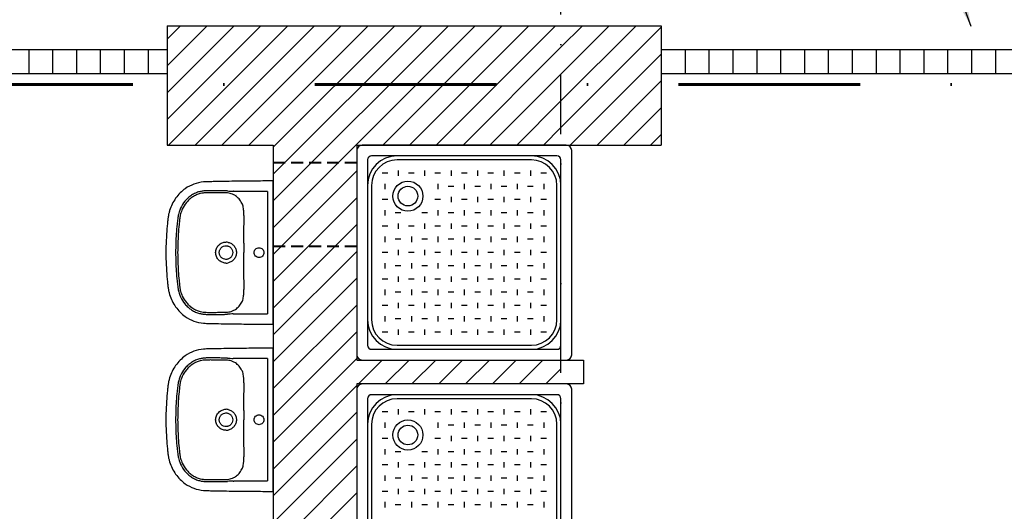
# Model space of a CAD drawing. Header units: millimetres. Extents: x 2886542 to 7567581, y -792623 to 134766.
# Tile 224 of 256: x 4793148 to 4797273, y -352257 to -350198. Entities that reach past the tile are written whole.
import ezdxf

# ---------------------------------------------------------------- set-up
doc = ezdxf.new("R2010")
doc.units = ezdxf.units.MM
for name, pattern in [('DASHDOT', [1, 0.5, -0.25, 0, -0.25]), ('DASHDOTX2', [50.8, 25.4, -12.7, 0, -12.7]), ('DASHED', [0.75, 0.5, -0.25])]:
    doc.linetypes.add(name, pattern=pattern)
doc.layers.add('CKPROSTUPY_NADROVINOU', color=7, linetype='DASHDOT', lineweight=25)
doc.layers.add('IN_NS_TLUSTA', color=1, linetype='Continuous', lineweight=40)
doc.layers.add('IN_NS_VYPLNE OTVORU', color=16, linetype='Continuous')
doc.layers.add('požárničina', color=10, linetype='Continuous')
doc.styles.add('ROMANT', font='romant')
doc.dimstyles.new('úhlová', dxfattribs={"dimscale": 0.2, "dimtxt": 2.5, "dimasz": 1.5, "dimexe": 0, "dimexo": 3, "dimgap": 1, "dimtad": 1, "dimdec": 0, "dimzin": 0, "dimdsep": 46, "dimtxsty": 'ROMANT', "dimcen": 5, "dimclrd": 256, "dimclre": 256, "dimclrt": 7, "dimadec": 1, "dimazin": 0, "dimtfac": 1, "dimtdec": 0, "dimtix": 1, "dimtmove": 2, "dimatfit": 3, "dimfxl": 0, "dimtvp": 2, "dimtolj": 1, "dimtzin": 0, "dimarcsym": 0})

msp = doc.modelspace()

# ---------------------------------------------------------------- linework, layer by layer
at = {"color": 0}
for p, q in [((4794560.4, -350745.9), (4794560.4, -351600.9)), ((4795437.9, -350723.4), (4794582.9, -350723.4)), ((4795460.4, -351600.9), (4795460.4, -350745.9)), ((4794605.4, -350785.2), (4794605.4, -351561.5)), ((4795398.5, -350768.4), (4794622.3, -350768.4)), ((4795291.6, -350785.2), (4794729.1, -350785.2)), ((4795415.4, -351561.5), (4795415.4, -350785.2)), ((4794689.6, -350840.7), (4794665.9, -350840.7)), ((4794733.2, -350829.4), (4794733.2, -350851.9)), ((4794800.5, -350840.7), (4794776.8, -350840.7)), ((4794844.1, -350829.4), (4794844.1, -350851.9)), ((4794911.4, -350840.7), (4794887.7, -350840.7)), ((4794955, -350829.4), (4794955, -350851.9)), ((4795022.2, -350840.7), (4794998.5, -350840.7)), ((4795065.8, -350829.4), (4795065.8, -350851.9)), ((4795133.1, -350840.7), (4795109.4, -350840.7)), ((4795176.7, -350829.4), (4795176.7, -350851.9)), ((4795244, -350840.7), (4795220.3, -350840.7)), ((4795287.6, -350829.4), (4795287.6, -350851.9)), ((4795354.9, -350840.7), (4795331.2, -350840.7)), ((4794186.6, -350917.4), (4794055.7, -350917.4)), ((4794186.6, -350917.4), (4794186.6, -351429.3)), ((4794210.4, -351460.6), (4794210.4, -350886.2)), ((4794622.3, -350892.1), (4794622.3, -351454.6)), ((4794677.7, -350884.9), (4794677.7, -350907.4)), ((4794899.5, -350884.9), (4794899.5, -350907.4)), ((4794966.8, -350896.1), (4794943.1, -350896.1)), ((4795010.4, -350884.9), (4795010.4, -350907.4)), ((4795077.7, -350896.1), (4795054, -350896.1)), ((4795121.3, -350884.9), (4795121.3, -350907.4)), ((4795188.6, -350896.1), (4795164.9, -350896.1)), ((4795232.2, -350884.9), (4795232.2, -350907.4)), ((4795299.5, -350896.1), (4795275.8, -350896.1)), ((4795343.1, -350884.9), (4795343.1, -350907.4)), ((4795398.5, -351454.6), (4795398.5, -350892.1)), ((4794055.7, -350928.2), (4794055.7, -350928.2)), ((4794689.6, -350951.6), (4794665.9, -350951.6)), ((4794911.4, -350951.6), (4794887.7, -350951.6)), ((4794955, -350940.3), (4794955, -350962.8)), ((4795022.2, -350951.6), (4794998.5, -350951.6)), ((4795065.8, -350940.3), (4795065.8, -350962.8)), ((4795133.1, -350951.6), (4795109.4, -350951.6)), ((4795176.7, -350940.3), (4795176.7, -350962.8)), ((4795244, -350951.6), (4795220.3, -350951.6)), ((4795287.6, -350940.3), (4795287.6, -350962.8)), ((4795354.9, -350951.6), (4795331.2, -350951.6)), ((4794677.7, -350995.8), (4794677.7, -351018.3)), ((4794745, -351007), (4794721.3, -351007)), ((4794855.9, -351007), (4794832.2, -351007)), ((4794899.5, -350995.8), (4794899.5, -351018.3)), ((4794966.8, -351007), (4794943.1, -351007)), ((4795010.4, -350995.8), (4795010.4, -351018.3)), ((4795077.7, -351007), (4795054, -351007)), ((4795121.3, -350995.8), (4795121.3, -351018.3)), ((4795188.6, -351007), (4795164.9, -351007)), ((4795232.2, -350995.8), (4795232.2, -351018.3)), ((4795299.5, -351007), (4795275.8, -351007)), ((4795343.1, -350995.8), (4795343.1, -351018.3)), ((4794087.2, -351009.6), (4794087.2, -351009.6)), ((4794689.6, -351062.5), (4794665.9, -351062.5)), ((4794733.2, -351051.2), (4794733.2, -351073.7)), ((4794800.5, -351062.5), (4794776.8, -351062.5)), ((4794844.1, -351051.2), (4794844.1, -351073.7)), ((4794911.4, -351062.5), (4794887.7, -351062.5)), ((4794955, -351051.2), (4794955, -351073.7)), ((4795022.2, -351062.5), (4794998.5, -351062.5)), ((4795065.8, -351051.2), (4795065.8, -351073.7)), ((4795133.1, -351062.5), (4795109.4, -351062.5)), ((4795176.7, -351051.2), (4795176.7, -351073.7)), ((4795244, -351062.5), (4795220.3, -351062.5)), ((4795287.6, -351051.2), (4795287.6, -351073.7)), ((4795354.9, -351062.5), (4795331.2, -351062.5)), ((4794677.7, -351106.7), (4794677.7, -351129.2)), ((4794745, -351117.9), (4794721.3, -351117.9)), ((4794788.6, -351106.7), (4794788.6, -351129.2)), ((4794855.9, -351117.9), (4794832.2, -351117.9)), ((4794899.5, -351106.7), (4794899.5, -351129.2)), ((4794966.8, -351117.9), (4794943.1, -351117.9)), ((4795010.4, -351106.7), (4795010.4, -351129.2)), ((4795077.7, -351117.9), (4795054, -351117.9)), ((4795121.3, -351106.7), (4795121.3, -351129.2)), ((4795188.6, -351117.9), (4795164.9, -351117.9)), ((4795232.2, -351106.7), (4795232.2, -351129.2)), ((4795299.5, -351117.9), (4795275.8, -351117.9)), ((4795343.1, -351106.7), (4795343.1, -351129.2)), ((4794733.2, -351162.1), (4794733.2, -351184.6)), ((4794844.1, -351162.1), (4794844.1, -351184.6)), ((4794955, -351162.1), (4794955, -351184.6)), ((4795065.8, -351162.1), (4795065.8, -351184.6)), ((4795176.7, -351162.1), (4795176.7, -351184.6)), ((4795287.6, -351162.1), (4795287.6, -351184.6)), ((4794689.6, -351173.4), (4794665.9, -351173.4)), ((4794800.5, -351173.4), (4794776.8, -351173.4)), ((4794911.4, -351173.4), (4794887.7, -351173.4)), ((4795022.2, -351173.4), (4794998.5, -351173.4)), ((4795133.1, -351173.4), (4795109.4, -351173.4)), ((4795244, -351173.4), (4795220.3, -351173.4)), ((4795354.9, -351173.4), (4795331.2, -351173.4)), ((4794677.7, -351217.6), (4794677.7, -351240.1)), ((4794745, -351228.8), (4794721.3, -351228.8)), ((4794788.6, -351217.6), (4794788.6, -351240.1)), ((4794855.9, -351228.8), (4794832.2, -351228.8)), ((4794899.5, -351217.6), (4794899.5, -351240.1)), ((4794966.8, -351228.8), (4794943.1, -351228.8)), ((4795010.4, -351217.6), (4795010.4, -351240.1)), ((4795077.7, -351228.8), (4795054, -351228.8)), ((4795121.3, -351217.6), (4795121.3, -351240.1)), ((4795188.6, -351228.8), (4795164.9, -351228.8)), ((4795232.2, -351217.6), (4795232.2, -351240.1)), ((4795299.5, -351228.8), (4795275.8, -351228.8)), ((4795343.1, -351217.6), (4795343.1, -351240.1)), ((4794689.6, -351284.3), (4794665.9, -351284.3)), ((4794733.2, -351273), (4794733.2, -351295.5)), ((4794800.5, -351284.3), (4794776.8, -351284.3)), ((4794844.1, -351273), (4794844.1, -351295.5)), ((4794911.4, -351284.3), (4794887.7, -351284.3)), ((4794955, -351273), (4794955, -351295.5)), ((4795022.2, -351284.3), (4794998.5, -351284.3)), ((4795065.8, -351273), (4795065.8, -351295.5)), ((4795133.1, -351284.3), (4795109.4, -351284.3)), ((4795176.7, -351273), (4795176.7, -351295.5)), ((4795244, -351284.3), (4795220.3, -351284.3)), ((4795287.6, -351273), (4795287.6, -351295.5)), ((4795354.9, -351284.3), (4795331.2, -351284.3)), ((4794087.2, -351337.1), (4794087.2, -351337.1)), ((4794677.7, -351328.5), (4794677.7, -351351)), ((4794788.6, -351328.5), (4794788.6, -351351)), ((4794899.5, -351328.5), (4794899.5, -351351)), ((4795010.4, -351328.5), (4795010.4, -351351)), ((4795121.3, -351328.5), (4795121.3, -351351)), ((4795232.2, -351328.5), (4795232.2, -351351)), ((4795343.1, -351328.5), (4795343.1, -351351)), ((4794745, -351339.7), (4794721.3, -351339.7)), ((4794855.9, -351339.7), (4794832.2, -351339.7)), ((4794966.8, -351339.7), (4794943.1, -351339.7)), ((4795077.7, -351339.7), (4795054, -351339.7)), ((4795188.6, -351339.7), (4795164.9, -351339.7)), ((4795299.5, -351339.7), (4795275.8, -351339.7)), ((4794689.6, -351395.2), (4794665.9, -351395.2)), ((4794733.2, -351383.9), (4794733.2, -351406.4)), ((4794800.5, -351395.2), (4794776.8, -351395.2)), ((4794844.1, -351383.9), (4794844.1, -351406.4)), ((4794911.4, -351395.2), (4794887.7, -351395.2)), ((4794955, -351383.9), (4794955, -351406.4)), ((4795022.2, -351395.2), (4794998.5, -351395.2)), ((4795065.8, -351383.9), (4795065.8, -351406.4)), ((4795133.1, -351395.2), (4795109.4, -351395.2)), ((4795176.7, -351383.9), (4795176.7, -351406.4)), ((4795244, -351395.2), (4795220.3, -351395.2)), ((4795287.6, -351383.9), (4795287.6, -351406.4)), ((4795354.9, -351395.2), (4795331.2, -351395.2)), ((4794055.7, -351429.3), (4794186.6, -351429.3)), ((4794677.7, -351439.4), (4794677.7, -351461.9)), ((4794745, -351450.6), (4794721.3, -351450.6)), ((4794788.6, -351439.4), (4794788.6, -351461.9)), ((4794855.9, -351450.6), (4794832.2, -351450.6)), ((4794899.5, -351439.4), (4794899.5, -351461.9)), ((4794966.8, -351450.6), (4794943.1, -351450.6)), ((4795010.4, -351439.4), (4795010.4, -351461.9)), ((4795077.7, -351450.6), (4795054, -351450.6)), ((4795121.3, -351439.4), (4795121.3, -351461.9)), ((4795188.6, -351450.6), (4795164.9, -351450.6)), ((4795232.2, -351439.4), (4795232.2, -351461.9)), ((4795299.5, -351450.6), (4795275.8, -351450.6)), ((4795343.1, -351439.4), (4795343.1, -351461.9)), ((4794733.2, -351494.8), (4794733.2, -351517.3)), ((4794844.1, -351494.8), (4794844.1, -351517.3)), ((4794955, -351494.8), (4794955, -351517.3)), ((4795065.8, -351494.8), (4795065.8, -351517.3)), ((4795176.7, -351494.8), (4795176.7, -351517.3)), ((4795287.6, -351494.8), (4795287.6, -351517.3)), ((4794689.6, -351506.1), (4794665.9, -351506.1)), ((4794800.5, -351506.1), (4794776.8, -351506.1)), ((4794911.4, -351506.1), (4794887.7, -351506.1)), ((4795022.2, -351506.1), (4794998.5, -351506.1)), ((4795133.1, -351506.1), (4795109.4, -351506.1)), ((4795244, -351506.1), (4795220.3, -351506.1)), ((4795354.9, -351506.1), (4795331.2, -351506.1)), ((4794622.3, -351578.4), (4795398.5, -351578.4)), ((4794729.1, -351561.5), (4795291.6, -351561.5)), ((4794186.6, -351617.4), (4794055.7, -351617.4)), ((4794186.6, -351617.4), (4794186.6, -352129.3)), ((4794210.4, -352160.6), (4794210.4, -351586.2)), ((4794582.9, -351623.4), (4795437.9, -351623.4)), ((4794055.7, -351628.2), (4794055.7, -351628.2)), ((4794087.2, -351709.6), (4794087.2, -351709.6)), ((4794560.4, -351745.9), (4794560.4, -352600.9)), ((4795437.9, -351723.4), (4794582.9, -351723.4)), ((4795460.4, -352600.9), (4795460.4, -351745.9)), ((4794605.4, -351785.2), (4794605.4, -352561.5)), ((4795398.5, -351768.4), (4794622.3, -351768.4)), ((4795291.6, -351785.2), (4794729.1, -351785.2)), ((4795415.4, -352561.5), (4795415.4, -351785.2)), ((4794733.2, -351829.4), (4794733.2, -351851.9)), ((4794844.1, -351829.4), (4794844.1, -351851.9)), ((4794955, -351829.4), (4794955, -351851.9)), ((4795065.8, -351829.4), (4795065.8, -351851.9)), ((4795176.7, -351829.4), (4795176.7, -351851.9)), ((4795287.6, -351829.4), (4795287.6, -351851.9)), ((4794689.6, -351840.7), (4794665.9, -351840.7)), ((4794800.5, -351840.7), (4794776.8, -351840.7)), ((4794911.4, -351840.7), (4794887.7, -351840.7)), ((4795022.2, -351840.7), (4794998.5, -351840.7)), ((4795133.1, -351840.7), (4795109.4, -351840.7)), ((4795244, -351840.7), (4795220.3, -351840.7)), ((4795354.9, -351840.7), (4795331.2, -351840.7)), ((4794622.3, -351892.1), (4794622.3, -352454.6)), ((4794677.7, -351884.9), (4794677.7, -351907.4)), ((4794899.5, -351884.9), (4794899.5, -351907.4)), ((4794966.8, -351896.1), (4794943.1, -351896.1)), ((4795010.4, -351884.9), (4795010.4, -351907.4)), ((4795077.7, -351896.1), (4795054, -351896.1)), ((4795121.3, -351884.9), (4795121.3, -351907.4)), ((4795188.6, -351896.1), (4795164.9, -351896.1)), ((4795232.2, -351884.9), (4795232.2, -351907.4)), ((4795299.5, -351896.1), (4795275.8, -351896.1)), ((4795343.1, -351884.9), (4795343.1, -351907.4)), ((4795398.5, -352454.6), (4795398.5, -351892.1)), ((4794689.6, -351951.6), (4794665.9, -351951.6)), ((4794911.4, -351951.6), (4794887.7, -351951.6)), ((4794955, -351940.3), (4794955, -351962.8)), ((4795022.2, -351951.6), (4794998.5, -351951.6)), ((4795065.8, -351940.3), (4795065.8, -351962.8)), ((4795133.1, -351951.6), (4795109.4, -351951.6)), ((4795176.7, -351940.3), (4795176.7, -351962.8)), ((4795244, -351951.6), (4795220.3, -351951.6)), ((4795287.6, -351940.3), (4795287.6, -351962.8)), ((4795354.9, -351951.6), (4795331.2, -351951.6)), ((4794677.7, -351995.8), (4794677.7, -352018.3)), ((4794899.5, -351995.8), (4794899.5, -352018.3)), ((4795010.4, -351995.8), (4795010.4, -352018.3)), ((4795121.3, -351995.8), (4795121.3, -352018.3)), ((4795232.2, -351995.8), (4795232.2, -352018.3)), ((4795343.1, -351995.8), (4795343.1, -352018.3)), ((4794087.2, -352037.1), (4794087.2, -352037.1)), ((4794745, -352007), (4794721.3, -352007)), ((4794855.9, -352007), (4794832.2, -352007)), ((4794966.8, -352007), (4794943.1, -352007)), ((4795077.7, -352007), (4795054, -352007)), ((4795188.6, -352007), (4795164.9, -352007)), ((4795299.5, -352007), (4795275.8, -352007)), ((4794689.6, -352062.5), (4794665.9, -352062.5)), ((4794733.2, -352051.2), (4794733.2, -352073.7)), ((4794800.5, -352062.5), (4794776.8, -352062.5)), ((4794844.1, -352051.2), (4794844.1, -352073.7)), ((4794911.4, -352062.5), (4794887.7, -352062.5)), ((4794955, -352051.2), (4794955, -352073.7)), ((4795022.2, -352062.5), (4794998.5, -352062.5)), ((4795065.8, -352051.2), (4795065.8, -352073.7)), ((4795133.1, -352062.5), (4795109.4, -352062.5)), ((4795176.7, -352051.2), (4795176.7, -352073.7)), ((4795244, -352062.5), (4795220.3, -352062.5)), ((4795287.6, -352051.2), (4795287.6, -352073.7)), ((4795354.9, -352062.5), (4795331.2, -352062.5)), ((4794677.7, -352106.7), (4794677.7, -352129.2)), ((4794745, -352117.9), (4794721.3, -352117.9)), ((4794788.6, -352106.7), (4794788.6, -352129.2)), ((4794855.9, -352117.9), (4794832.2, -352117.9)), ((4794899.5, -352106.7), (4794899.5, -352129.2)), ((4794966.8, -352117.9), (4794943.1, -352117.9)), ((4795010.4, -352106.7), (4795010.4, -352129.2)), ((4795077.7, -352117.9), (4795054, -352117.9)), ((4795121.3, -352106.7), (4795121.3, -352129.2)), ((4795188.6, -352117.9), (4795164.9, -352117.9)), ((4795232.2, -352106.7), (4795232.2, -352129.2)), ((4795299.5, -352117.9), (4795275.8, -352117.9)), ((4795343.1, -352106.7), (4795343.1, -352129.2)), ((4794055.7, -352129.3), (4794186.6, -352129.3)), ((4794733.2, -352162.1), (4794733.2, -352184.6)), ((4794844.1, -352162.1), (4794844.1, -352184.6)), ((4794955, -352162.1), (4794955, -352184.6)), ((4795065.8, -352162.1), (4795065.8, -352184.6)), ((4795176.7, -352162.1), (4795176.7, -352184.6)), ((4795287.6, -352162.1), (4795287.6, -352184.6)), ((4794689.6, -352173.4), (4794665.9, -352173.4)), ((4794800.5, -352173.4), (4794776.8, -352173.4)), ((4794911.4, -352173.4), (4794887.7, -352173.4)), ((4795022.2, -352173.4), (4794998.5, -352173.4)), ((4795133.1, -352173.4), (4795109.4, -352173.4)), ((4795244, -352173.4), (4795220.3, -352173.4)), ((4795354.9, -352173.4), (4795331.2, -352173.4)), ((4794677.7, -352217.6), (4794677.7, -352240.1)), ((4794745, -352228.8), (4794721.3, -352228.8)), ((4794788.6, -352217.6), (4794788.6, -352240.1)), ((4794855.9, -352228.8), (4794832.2, -352228.8)), ((4794899.5, -352217.6), (4794899.5, -352240.1)), ((4794966.8, -352228.8), (4794943.1, -352228.8)), ((4795010.4, -352217.6), (4795010.4, -352240.1)), ((4795077.7, -352228.8), (4795054, -352228.8)), ((4795121.3, -352217.6), (4795121.3, -352240.1)), ((4795188.6, -352228.8), (4795164.9, -352228.8)), ((4795232.2, -352217.6), (4795232.2, -352240.1)), ((4795299.5, -352228.8), (4795275.8, -352228.8)), ((4795343.1, -352217.6), (4795343.1, -352240.1))]:
    msp.add_line(p, q, dxfattribs=at)
for centre, radius in [((4794774.1, -350937.1), 63), ((4794774.1, -350937.1), 41.2), ((4794774.1, -351937.1), 63), ((4794774.1, -351937.1), 41.2)]:
    msp.add_circle(centre, radius, dxfattribs=at)
for centre, radius, start, end in [((4794582.9, -350745.9), 22.5, 90, 180), ((4795437.9, -350745.9), 22.5, 0, 90), ((4794729.1, -350892.1), 123.8, 90, 180), ((4794622.3, -350785.2), 16.9, 90, 180), ((4794729.1, -350892.1), 106.9, 90, 180), ((4795291.6, -350892.1), 123.8, 0, 90), ((4795291.6, -350892.1), 106.9, 0, 90), ((4795398.5, -350785.2), 16.9, 0, 90), ((4794003.6, -351128.4), 213.6, 86.0078, 87.7144), ((4794008, -351024.1), 100.7, 84.2213, 87.654), ((4794010.1, -351002.8), 79.3, 68.2149, 84.2213), ((4794221.8, -348001.1), 2921.3, 266.0078, 266.4663), ((4794015, -350990.6), 66.2, 56.7828, 68.2149), ((4794012.1, -351172.7), 43.2, 77.4337, 89.9662), ((4802665.3, -351152.6), 8579.1, 179.87635, 180.1385), ((4786380.1, -351192), 7706.2, 359.84666, 0.1385), ((4794012.1, -351174.2), 43.2, 270.0218, 282.5783), ((4794011.2, -351348.1), 75, 275.3151, 292.2487), ((4794012.3, -351350.9), 72, 292.2487, 302.7535), ((4794005.3, -351285.5), 137.9, 272.8096, 275.3151), ((4794004.6, -351236), 195.9, 272.2085, 274.0693), ((4794173.6, -353612.4), 2186.5, 93.4566, 94.0693), ((4794729.1, -351454.6), 123.8, 180, 270), ((4794729.1, -351454.6), 106.9, 180, 270), ((4795291.6, -351454.6), 123.8, 270, 0), ((4795291.6, -351454.6), 106.9, 270, 0), ((4794622.3, -351561.5), 16.9, 180, 270), ((4795398.5, -351561.5), 16.9, 270, 0), ((4794003.6, -351828.4), 213.6, 86.0078, 87.7144), ((4794008, -351724.1), 100.7, 84.2213, 87.654), ((4794010.1, -351702.8), 79.3, 68.2149, 84.2213), ((4794221.8, -348701.1), 2921.3, 266.0078, 266.4663), ((4794582.9, -351600.9), 22.5, 180, 270), ((4795437.9, -351600.9), 22.5, 270, 0), ((4794015, -351690.6), 66.2, 56.7828, 68.2149), ((4794582.9, -351745.9), 22.5, 90, 180), ((4795437.9, -351745.9), 22.5, 0, 90), ((4794729.1, -351892.1), 123.8, 90, 180), ((4794622.3, -351785.2), 16.9, 90, 180), ((4794729.1, -351892.1), 106.9, 90, 180), ((4795291.6, -351892.1), 123.8, 0, 90), ((4795291.6, -351892.1), 106.9, 0, 90), ((4795398.5, -351785.2), 16.9, 0, 90), ((4794012.1, -351872.7), 43.2, 77.4337, 89.9662), ((4802665.3, -351852.6), 8579.1, 179.87635, 180.1385), ((4786380.1, -351892), 7706.2, 359.84666, 0.1385), ((4794012.1, -351874.2), 43.2, 270.0218, 282.5783), ((4794011.2, -352048.1), 75, 275.3151, 292.2487), ((4794012.3, -352050.9), 72, 292.2487, 302.7535), ((4794005.3, -351985.5), 137.9, 272.8096, 275.3151), ((4794004.6, -351936), 195.9, 272.2085, 274.0693), ((4794173.6, -354312.4), 2186.5, 93.4566, 94.0693)]:
    msp.add_arc(centre, radius, start, end, dxfattribs=at)
for points, degree, knots in [([(4794186.6, -350873.5), (4794160.4, -350873.7), (4794106.9, -350874.1), (4794038, -350875), (4793989.9, -350875.8), (4793961.8, -350876.3), (4793946.7, -350876.6), (4793934, -350876.8), (4793927.3, -350877), (4793921.7, -350877.3), (4793905.5, -350878.7), (4793877.2, -350884.9), (4793844.3, -350902.3), (4793819.2, -350923.5), (4793800.5, -350945.4), (4793785.7, -350970.3), (4793777, -350992.2), (4793772.4, -351009.9), (4793770.3, -351021.3), (4793769, -351031.3), (4793768.1, -351039.6), (4793766.6, -351052.9), (4793762.2, -351097.4), (4793760.4, -351139.2), (4793760.4, -351173.4)], 3, [624.329372, 624.329372, 624.329372, 624.329372, 702.954481, 784.872453, 830.951627, 847.339519, 869.099473, 876.286618, 885.594721, 889.203185, 893.06913, 934.29152, 975.506743, 1003.663293, 1032.591568, 1061.523462, 1090.200355, 1103.007356, 1116.545068, 1124.93032, 1133.080278, 1141.824147, 1164.862029, 1267.315864, 1267.315864, 1267.315864, 1267.315864]), ([(4794210.4, -350873.5), (4794210.4, -350873.4), (4794195, -350873.4), (4794186.6, -350873.5)], 1, [600.373143, 600.373143, 600.51024, 615.933195, 624.329372, 624.329372]), ([(4794012.1, -350914.9), (4794010.2, -350914.9), (4794006, -350914.8), (4794000.9, -350914.8), (4793994.2, -350914.8), (4793987.8, -350914.7), (4793975.5, -350914.6), (4793964.9, -350914.6), (4793954.7, -350914.5), (4793948.4, -350914.5), (4793941.6, -350914.6), (4793934.9, -350914.6), (4793928.5, -350914.7), (4793922.2, -350915.1), (4793912.9, -350916.1), (4793900.1, -350918.5), (4793884.2, -350923.9), (4793867.9, -350932.8), (4793852.9, -350944.4), (4793836.2, -350961.9), (4793823.6, -350982.1), (4793816.2, -351001.3), (4793813.1, -351012.2), (4793811.6, -351019.7), (4793810.6, -351026.1), (4793809.1, -351037.5), (4793806.5, -351060.7), (4793802.5, -351107.6), (4793801.1, -351147.4), (4793801.1, -351173.4)], 3, [175.048841, 175.048841, 175.048841, 175.048841, 180.891155, 187.66553, 190.097243, 200.971297, 207.107662, 226.924402, 232.691241, 237.690518, 245.872119, 253.117634, 257.691167, 265.085682, 272.24233, 285.758915, 303.884333, 322.571574, 341.132044, 360.794246, 394.866598, 411.87741, 422.527365, 428.832371, 434.893076, 441.844009, 463.483086, 504.881463, 582.882709, 582.882709, 582.882709, 582.882709]), ([(4794012.1, -350923.5), (4794010.3, -350923.4), (4794007.1, -350923.3), (4794002.1, -350923.4), (4793994.1, -350923.4), (4793985.7, -350923.2), (4793975.3, -350923.2), (4793966.3, -350923.2), (4793953.5, -350923.1), (4793941.2, -350923.1), (4793930.2, -350923.2), (4793922.8, -350923.5), (4793914.5, -350924.3), (4793902.7, -350926.5), (4793887.8, -350931.5), (4793872.2, -350940), (4793858, -350951), (4793842.4, -350967.5), (4793831.8, -350984.7), (4793825.7, -350999.5), (4793823, -351007.8), (4793821, -351014.8), (4793819.6, -351021.9), (4793818.7, -351027.9), (4793817.8, -351035.5), (4793816.7, -351045), (4793814.5, -351065.5), (4793810.9, -351108.4), (4793809.6, -351147.6), (4793809.6, -351173.4)], 3, [979.515725, 979.515725, 979.515725, 979.515725, 984.998793, 989.193783, 994.506217, 1008.836262, 1014.564091, 1025.67181, 1035.775102, 1052.873813, 1062.576161, 1068.957794, 1075.078432, 1087.407323, 1104.896786, 1122.232394, 1140.496235, 1158.413781, 1190.38659, 1200.50569, 1206.374096, 1216.605643, 1222.213255, 1228.037047, 1234.961214, 1245.092548, 1256.793198, 1296.845648, 1374.248337, 1374.248337, 1374.248337, 1374.248337]), ([(4794087.2, -351009.6), (4794087, -351006.9), (4794086.7, -351001.8), (4794086, -350993.1), (4794084.8, -350984.1), (4794082.4, -350974.7), (4794078.7, -350965.8), (4794073.7, -350957), (4794067.2, -350948.6), (4794059.7, -350941.2), (4794054.1, -350937.1), (4794051.3, -350935.3)], 3, [850.913163, 850.913163, 850.913163, 850.913163, 858.963388, 866.231581, 877.085686, 886.260054, 895.260314, 905.875022, 916.564351, 927.072225, 937.310546, 937.310546, 937.310546, 937.310546]), ([(4794086.3, -351134.1), (4794086.3, -351121.7), (4794086.4, -351105), (4794086.9, -351078.9), (4794087.5, -351060.5), (4794087.8, -351040.8), (4794087.8, -351027.8), (4794087.5, -351017.1), (4794087.3, -351012), (4794087.2, -351009.6)], 3, [726.376125, 726.376125, 726.376125, 726.376125, 763.622224, 776.430836, 804.676477, 819.055623, 835.490807, 843.719456, 850.904433, 850.904433, 850.904433, 850.904433]), ([(4793968.6, -351173.4), (4793968.6, -351167.6), (4793970.4, -351158.9), (4793975.8, -351148.7), (4793983.1, -351139.8), (4793992.7, -351133.3), (4794003.7, -351130), (4794009.3, -351129.4), (4794012.1, -351129.4)], 3, [-68.665418, -68.665418, -68.665418, -68.665418, -51.296816, -42.590342, -34.181869, -16.861064, -8.510528, 0, 0, 0, 0]), ([(4794021.5, -351130.5), (4794026.3, -351131.5), (4794035.5, -351135.3), (4794046.6, -351145.3), (4794052.7, -351156.3), (4794055.2, -351165.9), (4794055.6, -351170.9), (4794055.6, -351173.4)], 3, [9.459226, 9.459226, 9.459226, 9.459226, 24.117237, 38.862114, 53.669389, 61.303478, 68.668558, 68.668558, 68.668558, 68.668558]), ([(4793983.8, -351173.4), (4793983.8, -351171.5), (4793984.2, -351167.7), (4793985.8, -351162.3), (4793988.4, -351157.4), (4793991.9, -351153.1), (4793996.2, -351149.5), (4794002.8, -351145.9), (4794008.4, -351144.8), (4794012.1, -351144.8)], 3, [0, 0, 0, 0, 5.771404, 11.358994, 16.760694, 22.424371, 27.849839, 33.48032, 44.736035, 44.736035, 44.736035, 44.736035]), ([(4794012.1, -351144.8), (4794014, -351144.8), (4794017.8, -351145.1), (4794023.1, -351146.8), (4794028, -351149.5), (4794032.3, -351153), (4794035.8, -351157.3), (4794039.3, -351163.9), (4794040.4, -351169.6), (4794040.4, -351173.4)], 3, [44.736035, 44.736035, 44.736035, 44.736035, 50.403646, 55.91951, 61.571197, 67.020032, 72.442686, 78.078755, 89.405769, 89.405769, 89.405769, 89.405769]), ([(4794130.2, -351173.4), (4794130.2, -351170.7), (4794131.2, -351165.4), (4794135.7, -351158.5), (4794142.5, -351153.9), (4794150.5, -351152.3), (4794158.5, -351153.9), (4794165.2, -351158.5), (4794169.8, -351165.3), (4794170.8, -351170.7), (4794170.8, -351173.4)], 3, [0, 0, 0, 0, 8.041153, 16.003729, 24.145465, 32.059, 40.064065, 48.100306, 56.065262, 64.20975, 64.20975, 64.20975, 64.20975]), ([(4793760.4, -351173.4), (4793760.4, -351207.5), (4793762.2, -351249.4), (4793766.6, -351293.9), (4793768.1, -351307.1), (4793769, -351315.5), (4793770.3, -351325.4), (4793772.4, -351336.8), (4793777, -351354.6), (4793785.7, -351376.5), (4793800.5, -351401.3), (4793819.2, -351423.3), (4793844.3, -351444.5), (4793877.2, -351461.9), (4793905.5, -351468.1), (4793921.7, -351469.4), (4793927.3, -351469.7), (4793934, -351469.9), (4793946.7, -351470.2), (4793961.8, -351470.5), (4793989.9, -351471), (4794038, -351471.8), (4794106.9, -351472.7), (4794160.4, -351472.9), (4794186.6, -351473.2)], 3, [-642.986491, -642.986491, -642.986491, -642.986491, -540.532657, -517.494775, -508.750906, -500.600948, -492.215696, -478.677984, -465.870983, -437.194089, -408.262196, -379.333921, -351.177371, -309.962147, -268.739757, -264.873812, -261.265349, -251.957246, -244.770101, -223.010147, -206.622255, -160.54308, -78.625109, 0, 0, 0, 0]), ([(4793801.1, -351173.4), (4793801.1, -351199.4), (4793802.5, -351239.2), (4793806.5, -351286), (4793809.1, -351309.2), (4793810.6, -351320.7), (4793811.6, -351327), (4793813.1, -351334.5), (4793816.2, -351345.5), (4793823.6, -351364.7), (4793836.2, -351384.9), (4793852.9, -351402.4), (4793867.9, -351414), (4793884.2, -351422.8), (4793900.1, -351428.3), (4793912.9, -351430.7), (4793922.2, -351431.7), (4793928.5, -351432), (4793934.9, -351432.1), (4793941.6, -351432.2), (4793948.4, -351432.2), (4793954.7, -351432.2), (4793964.9, -351432.2), (4793975.5, -351432.1), (4793987.8, -351432.1), (4793994.2, -351432), (4794000.9, -351431.9), (4794006, -351432), (4794010.2, -351431.9), (4794012.1, -351431.8)], 3, [582.882709, 582.882709, 582.882709, 582.882709, 660.883955, 702.282331, 723.921408, 730.872341, 736.933047, 743.238052, 753.888008, 770.898819, 804.971172, 824.633373, 843.193843, 861.881084, 880.006503, 893.523087, 900.679736, 908.07425, 912.647783, 919.893298, 928.074899, 933.074176, 938.841015, 958.657755, 964.79412, 975.668174, 978.099887, 984.874262, 990.716576, 990.716576, 990.716576, 990.716576]), ([(4793809.6, -351173.4), (4793809.6, -351199.2), (4793810.9, -351238.3), (4793814.5, -351281.2), (4793816.7, -351301.7), (4793817.8, -351311.3), (4793818.7, -351318.8), (4793819.6, -351324.9), (4793821, -351332), (4793823, -351339), (4793825.7, -351347.2), (4793831.8, -351362), (4793842.4, -351379.2), (4793858, -351395.8), (4793872.2, -351406.8), (4793887.8, -351415.2), (4793902.7, -351420.3), (4793914.5, -351422.4), (4793922.8, -351423.3), (4793930.2, -351423.6), (4793941.2, -351423.6), (4793953.5, -351423.6), (4793966.3, -351423.6), (4793975.3, -351423.5), (4793985.7, -351423.5), (4793994.1, -351423.4), (4794002.1, -351423.4), (4794007.1, -351423.4), (4794010.3, -351423.4), (4794012.1, -351423.3)], 3, [0, 0, 0, 0, 77.402688, 117.455139, 129.155789, 139.287123, 146.21129, 152.035082, 157.642694, 167.874241, 173.742647, 183.861746, 215.834556, 233.752102, 252.015943, 269.351551, 286.841014, 299.169905, 305.290543, 311.672176, 321.374524, 338.473235, 348.576526, 359.684246, 365.412075, 379.74212, 385.054554, 389.249544, 394.732611, 394.732611, 394.732611, 394.732611]), ([(4794012.1, -351217.3), (4794009.3, -351217.3), (4794003.7, -351216.8), (4793992.7, -351213.5), (4793983.1, -351207), (4793975.8, -351198), (4793970.4, -351187.9), (4793968.6, -351179.2), (4793968.6, -351173.4)], 3, [137.337116, 137.337116, 137.337116, 137.337116, 145.847644, 154.19818, 171.518985, 179.927458, 188.633932, 206.002534, 206.002534, 206.002534, 206.002534]), ([(4794012.1, -351202), (4794008.4, -351202), (4794002.8, -351200.9), (4793996.2, -351197.3), (4793991.9, -351193.7), (4793988.4, -351189.4), (4793985.8, -351184.5), (4793984.2, -351179.1), (4793983.8, -351175.3), (4793983.8, -351173.4)], 3, [134.075503, 134.075503, 134.075503, 134.075503, 145.331218, 150.961699, 156.387167, 162.050844, 167.452544, 173.040134, 178.811538, 178.811538, 178.811538, 178.811538]), ([(4794040.4, -351173.4), (4794040.4, -351177.2), (4794039.3, -351182.8), (4794035.8, -351189.4), (4794032.3, -351193.7), (4794028, -351197.3), (4794023.1, -351199.9), (4794017.8, -351201.6), (4794014, -351202), (4794012.1, -351202)], 3, [89.405769, 89.405769, 89.405769, 89.405769, 100.732783, 106.368852, 111.791506, 117.240341, 122.892028, 128.407892, 134.075503, 134.075503, 134.075503, 134.075503]), ([(4794055.6, -351173.4), (4794055.6, -351175.8), (4794055.2, -351180.8), (4794052.7, -351190.5), (4794046.6, -351201.5), (4794035.5, -351211.4), (4794026.3, -351215.2), (4794021.5, -351216.3)], 3, [68.668558, 68.668558, 68.668558, 68.668558, 76.033638, 83.667727, 98.475003, 113.219879, 127.877891, 127.877891, 127.877891, 127.877891]), ([(4794087.2, -351337.1), (4794087.3, -351334.7), (4794087.5, -351329.6), (4794087.8, -351319), (4794087.8, -351306), (4794087.5, -351286.3), (4794086.9, -351267.8), (4794086.4, -351241.7), (4794086.3, -351225), (4794086.3, -351212.6)], 3, [523.343903, 523.343903, 523.343903, 523.343903, 530.528881, 538.757529, 555.192714, 569.57186, 597.8175, 610.626113, 647.872212, 647.872212, 647.872212, 647.872212]), ([(4794170.8, -351173.4), (4794170.8, -351176.1), (4794169.8, -351181.5), (4794165.2, -351188.3), (4794158.5, -351192.9), (4794150.5, -351194.5), (4794142.5, -351192.8), (4794135.7, -351188.2), (4794131.2, -351181.4), (4794130.2, -351176.1), (4794130.2, -351173.4)], 3, [64.20975, 64.20975, 64.20975, 64.20975, 72.354238, 80.319194, 88.355435, 96.3605, 104.274035, 112.415771, 120.378347, 128.4195, 128.4195, 128.4195, 128.4195]), ([(4794051.3, -351411.5), (4794054.1, -351409.6), (4794059.7, -351405.5), (4794067.2, -351398.1), (4794073.7, -351389.7), (4794078.7, -351380.9), (4794082.4, -351372), (4794084.8, -351362.6), (4794086, -351353.6), (4794086.7, -351344.9), (4794087, -351339.8), (4794087.2, -351337.1)], 3, [436.937791, 436.937791, 436.937791, 436.937791, 447.176112, 457.683986, 468.373315, 478.988023, 487.988283, 497.162651, 508.016755, 515.284948, 523.335174, 523.335174, 523.335174, 523.335174]), ([(4794186.6, -351473.2), (4794195, -351473.3), (4794210.4, -351473.4), (4794210.4, -351473.2)], 1, [0, 0, 8.396177, 23.819133, 23.95623, 23.95623]), ([(4794186.6, -351573.5), (4794160.4, -351573.7), (4794106.9, -351574.1), (4794038, -351575), (4793989.9, -351575.8), (4793961.8, -351576.3), (4793946.7, -351576.6), (4793934, -351576.8), (4793927.3, -351577), (4793921.7, -351577.3), (4793905.5, -351578.7), (4793877.2, -351584.9), (4793844.3, -351602.3), (4793819.2, -351623.5), (4793800.5, -351645.4), (4793785.7, -351670.3), (4793777, -351692.2), (4793772.4, -351709.9), (4793770.3, -351721.3), (4793769, -351731.3), (4793768.1, -351739.6), (4793766.6, -351752.9), (4793762.2, -351797.4), (4793760.4, -351839.2), (4793760.4, -351873.4)], 3, [624.329372, 624.329372, 624.329372, 624.329372, 702.954481, 784.872453, 830.951627, 847.339519, 869.099473, 876.286618, 885.594721, 889.203185, 893.06913, 934.29152, 975.506743, 1003.663293, 1032.591568, 1061.523462, 1090.200355, 1103.007356, 1116.545068, 1124.93032, 1133.080278, 1141.824147, 1164.862029, 1267.315864, 1267.315864, 1267.315864, 1267.315864]), ([(4794210.4, -351573.5), (4794210.4, -351573.4), (4794195, -351573.4), (4794186.6, -351573.5)], 1, [600.373143, 600.373143, 600.51024, 615.933195, 624.329372, 624.329372]), ([(4794012.1, -351614.9), (4794010.2, -351614.9), (4794006, -351614.8), (4794000.9, -351614.8), (4793994.2, -351614.8), (4793987.8, -351614.7), (4793975.5, -351614.6), (4793964.9, -351614.6), (4793954.7, -351614.5), (4793948.4, -351614.5), (4793941.6, -351614.6), (4793934.9, -351614.6), (4793928.5, -351614.7), (4793922.2, -351615.1), (4793912.9, -351616.1), (4793900.1, -351618.5), (4793884.2, -351623.9), (4793867.9, -351632.8), (4793852.9, -351644.4), (4793836.2, -351661.9), (4793823.6, -351682.1), (4793816.2, -351701.3), (4793813.1, -351712.2), (4793811.6, -351719.7), (4793810.6, -351726.1), (4793809.1, -351737.5), (4793806.5, -351760.7), (4793802.5, -351807.6), (4793801.1, -351847.4), (4793801.1, -351873.4)], 3, [175.048841, 175.048841, 175.048841, 175.048841, 180.891155, 187.66553, 190.097243, 200.971297, 207.107662, 226.924402, 232.691241, 237.690518, 245.872119, 253.117634, 257.691167, 265.085682, 272.24233, 285.758915, 303.884333, 322.571574, 341.132044, 360.794246, 394.866598, 411.87741, 422.527365, 428.832371, 434.893076, 441.844009, 463.483086, 504.881463, 582.882709, 582.882709, 582.882709, 582.882709]), ([(4794012.1, -351623.5), (4794010.3, -351623.4), (4794007.1, -351623.3), (4794002.1, -351623.4), (4793994.1, -351623.4), (4793985.7, -351623.2), (4793975.3, -351623.2), (4793966.3, -351623.2), (4793953.5, -351623.1), (4793941.2, -351623.1), (4793930.2, -351623.2), (4793922.8, -351623.5), (4793914.5, -351624.3), (4793902.7, -351626.5), (4793887.8, -351631.5), (4793872.2, -351640), (4793858, -351651), (4793842.4, -351667.5), (4793831.8, -351684.7), (4793825.7, -351699.5), (4793823, -351707.8), (4793821, -351714.8), (4793819.6, -351721.9), (4793818.7, -351727.9), (4793817.8, -351735.5), (4793816.7, -351745), (4793814.5, -351765.5), (4793810.9, -351808.4), (4793809.6, -351847.6), (4793809.6, -351873.4)], 3, [979.515725, 979.515725, 979.515725, 979.515725, 984.998793, 989.193783, 994.506217, 1008.836262, 1014.564091, 1025.67181, 1035.775102, 1052.873813, 1062.576161, 1068.957794, 1075.078432, 1087.407323, 1104.896786, 1122.232394, 1140.496235, 1158.413781, 1190.38659, 1200.50569, 1206.374096, 1216.605643, 1222.213255, 1228.037047, 1234.961214, 1245.092548, 1256.793198, 1296.845648, 1374.248337, 1374.248337, 1374.248337, 1374.248337]), ([(4794087.2, -351709.6), (4794087, -351706.9), (4794086.7, -351701.8), (4794086, -351693.1), (4794084.8, -351684.1), (4794082.4, -351674.7), (4794078.7, -351665.8), (4794073.7, -351657), (4794067.2, -351648.6), (4794059.7, -351641.2), (4794054.1, -351637.1), (4794051.3, -351635.3)], 3, [850.913163, 850.913163, 850.913163, 850.913163, 858.963388, 866.231581, 877.085686, 886.260054, 895.260314, 905.875022, 916.564351, 927.072225, 937.310546, 937.310546, 937.310546, 937.310546]), ([(4794086.3, -351834.1), (4794086.3, -351821.7), (4794086.4, -351805), (4794086.9, -351778.9), (4794087.5, -351760.5), (4794087.8, -351740.8), (4794087.8, -351727.8), (4794087.5, -351717.1), (4794087.3, -351712), (4794087.2, -351709.6)], 3, [726.376125, 726.376125, 726.376125, 726.376125, 763.622224, 776.430836, 804.676477, 819.055623, 835.490807, 843.719456, 850.904433, 850.904433, 850.904433, 850.904433]), ([(4793968.6, -351873.4), (4793968.6, -351867.6), (4793970.4, -351858.9), (4793975.8, -351848.7), (4793983.1, -351839.8), (4793992.7, -351833.3), (4794003.7, -351830), (4794009.3, -351829.4), (4794012.1, -351829.4)], 3, [-68.665418, -68.665418, -68.665418, -68.665418, -51.296816, -42.590342, -34.181869, -16.861064, -8.510528, 0, 0, 0, 0]), ([(4794021.5, -351830.5), (4794026.3, -351831.5), (4794035.5, -351835.3), (4794046.6, -351845.3), (4794052.7, -351856.3), (4794055.2, -351865.9), (4794055.6, -351870.9), (4794055.6, -351873.4)], 3, [9.459226, 9.459226, 9.459226, 9.459226, 24.117237, 38.862114, 53.669389, 61.303478, 68.668558, 68.668558, 68.668558, 68.668558]), ([(4793760.4, -351873.4), (4793760.4, -351907.5), (4793762.2, -351949.4), (4793766.6, -351993.9), (4793768.1, -352007.1), (4793769, -352015.5), (4793770.3, -352025.4), (4793772.4, -352036.8), (4793777, -352054.6), (4793785.7, -352076.5), (4793800.5, -352101.3), (4793819.2, -352123.3), (4793844.3, -352144.5), (4793877.2, -352161.9), (4793905.5, -352168.1), (4793921.7, -352169.4), (4793927.3, -352169.7), (4793934, -352169.9), (4793946.7, -352170.2), (4793961.8, -352170.5), (4793989.9, -352171), (4794038, -352171.8), (4794106.9, -352172.7), (4794160.4, -352172.9), (4794186.6, -352173.2)], 3, [-642.986491, -642.986491, -642.986491, -642.986491, -540.532657, -517.494775, -508.750906, -500.600948, -492.215696, -478.677984, -465.870983, -437.194089, -408.262196, -379.333921, -351.177371, -309.962147, -268.739757, -264.873812, -261.265349, -251.957246, -244.770101, -223.010147, -206.622255, -160.54308, -78.625109, 0, 0, 0, 0]), ([(4793801.1, -351873.4), (4793801.1, -351899.4), (4793802.5, -351939.2), (4793806.5, -351986), (4793809.1, -352009.2), (4793810.6, -352020.7), (4793811.6, -352027), (4793813.1, -352034.5), (4793816.2, -352045.5), (4793823.6, -352064.7), (4793836.2, -352084.9), (4793852.9, -352102.4), (4793867.9, -352114), (4793884.2, -352122.8), (4793900.1, -352128.3), (4793912.9, -352130.7), (4793922.2, -352131.7), (4793928.5, -352132), (4793934.9, -352132.1), (4793941.6, -352132.2), (4793948.4, -352132.2), (4793954.7, -352132.2), (4793964.9, -352132.2), (4793975.5, -352132.1), (4793987.8, -352132.1), (4793994.2, -352132), (4794000.9, -352131.9), (4794006, -352132), (4794010.2, -352131.9), (4794012.1, -352131.8)], 3, [582.882709, 582.882709, 582.882709, 582.882709, 660.883955, 702.282331, 723.921408, 730.872341, 736.933047, 743.238052, 753.888008, 770.898819, 804.971172, 824.633373, 843.193843, 861.881084, 880.006503, 893.523087, 900.679736, 908.07425, 912.647783, 919.893298, 928.074899, 933.074176, 938.841015, 958.657755, 964.79412, 975.668174, 978.099887, 984.874262, 990.716576, 990.716576, 990.716576, 990.716576]), ([(4793809.6, -351873.4), (4793809.6, -351899.2), (4793810.9, -351938.3), (4793814.5, -351981.2), (4793816.7, -352001.7), (4793817.8, -352011.3), (4793818.7, -352018.8), (4793819.6, -352024.9), (4793821, -352032), (4793823, -352039), (4793825.7, -352047.2), (4793831.8, -352062), (4793842.4, -352079.2), (4793858, -352095.8), (4793872.2, -352106.8), (4793887.8, -352115.2), (4793902.7, -352120.3), (4793914.5, -352122.4), (4793922.8, -352123.3), (4793930.2, -352123.6), (4793941.2, -352123.6), (4793953.5, -352123.6), (4793966.3, -352123.6), (4793975.3, -352123.5), (4793985.7, -352123.5), (4793994.1, -352123.4), (4794002.1, -352123.4), (4794007.1, -352123.4), (4794010.3, -352123.4), (4794012.1, -352123.3)], 3, [0, 0, 0, 0, 77.402688, 117.455139, 129.155789, 139.287123, 146.21129, 152.035082, 157.642694, 167.874241, 173.742647, 183.861746, 215.834556, 233.752102, 252.015943, 269.351551, 286.841014, 299.169905, 305.290543, 311.672176, 321.374524, 338.473235, 348.576526, 359.684246, 365.412075, 379.74212, 385.054554, 389.249544, 394.732611, 394.732611, 394.732611, 394.732611]), ([(4794012.1, -351917.3), (4794009.3, -351917.3), (4794003.7, -351916.8), (4793992.7, -351913.5), (4793983.1, -351907), (4793975.8, -351898), (4793970.4, -351887.9), (4793968.6, -351879.2), (4793968.6, -351873.4)], 3, [137.337116, 137.337116, 137.337116, 137.337116, 145.847644, 154.19818, 171.518985, 179.927458, 188.633932, 206.002534, 206.002534, 206.002534, 206.002534]), ([(4793983.8, -351873.4), (4793983.8, -351871.5), (4793984.2, -351867.7), (4793985.8, -351862.3), (4793988.4, -351857.4), (4793991.9, -351853.1), (4793996.2, -351849.5), (4794002.8, -351845.9), (4794008.4, -351844.8), (4794012.1, -351844.8)], 3, [0, 0, 0, 0, 5.771404, 11.358994, 16.760694, 22.424371, 27.849839, 33.48032, 44.736035, 44.736035, 44.736035, 44.736035]), ([(4794012.1, -351902), (4794008.4, -351902), (4794002.8, -351900.9), (4793996.2, -351897.3), (4793991.9, -351893.7), (4793988.4, -351889.4), (4793985.8, -351884.5), (4793984.2, -351879.1), (4793983.8, -351875.3), (4793983.8, -351873.4)], 3, [134.075503, 134.075503, 134.075503, 134.075503, 145.331218, 150.961699, 156.387167, 162.050844, 167.452544, 173.040134, 178.811538, 178.811538, 178.811538, 178.811538]), ([(4794012.1, -351844.8), (4794014, -351844.8), (4794017.8, -351845.1), (4794023.1, -351846.8), (4794028, -351849.5), (4794032.3, -351853), (4794035.8, -351857.3), (4794039.3, -351863.9), (4794040.4, -351869.6), (4794040.4, -351873.4)], 3, [44.736035, 44.736035, 44.736035, 44.736035, 50.403646, 55.91951, 61.571197, 67.020032, 72.442686, 78.078755, 89.405769, 89.405769, 89.405769, 89.405769]), ([(4794040.4, -351873.4), (4794040.4, -351877.2), (4794039.3, -351882.8), (4794035.8, -351889.4), (4794032.3, -351893.7), (4794028, -351897.3), (4794023.1, -351899.9), (4794017.8, -351901.6), (4794014, -351902), (4794012.1, -351902)], 3, [89.405769, 89.405769, 89.405769, 89.405769, 100.732783, 106.368852, 111.791506, 117.240341, 122.892028, 128.407892, 134.075503, 134.075503, 134.075503, 134.075503]), ([(4794055.6, -351873.4), (4794055.6, -351875.8), (4794055.2, -351880.8), (4794052.7, -351890.5), (4794046.6, -351901.5), (4794035.5, -351911.4), (4794026.3, -351915.2), (4794021.5, -351916.3)], 3, [68.668558, 68.668558, 68.668558, 68.668558, 76.033638, 83.667727, 98.475003, 113.219879, 127.877891, 127.877891, 127.877891, 127.877891]), ([(4794130.2, -351873.4), (4794130.2, -351870.7), (4794131.2, -351865.4), (4794135.7, -351858.5), (4794142.5, -351853.9), (4794150.5, -351852.3), (4794158.5, -351853.9), (4794165.2, -351858.5), (4794169.8, -351865.3), (4794170.8, -351870.7), (4794170.8, -351873.4)], 3, [0, 0, 0, 0, 8.041153, 16.003729, 24.145465, 32.059, 40.064065, 48.100306, 56.065262, 64.20975, 64.20975, 64.20975, 64.20975]), ([(4794170.8, -351873.4), (4794170.8, -351876.1), (4794169.8, -351881.5), (4794165.2, -351888.3), (4794158.5, -351892.9), (4794150.5, -351894.5), (4794142.5, -351892.8), (4794135.7, -351888.2), (4794131.2, -351881.4), (4794130.2, -351876.1), (4794130.2, -351873.4)], 3, [64.20975, 64.20975, 64.20975, 64.20975, 72.354238, 80.319194, 88.355435, 96.3605, 104.274035, 112.415771, 120.378347, 128.4195, 128.4195, 128.4195, 128.4195]), ([(4794087.2, -352037.1), (4794087.3, -352034.7), (4794087.5, -352029.6), (4794087.8, -352019), (4794087.8, -352006), (4794087.5, -351986.3), (4794086.9, -351967.8), (4794086.4, -351941.7), (4794086.3, -351925), (4794086.3, -351912.6)], 3, [523.343903, 523.343903, 523.343903, 523.343903, 530.528881, 538.757529, 555.192714, 569.57186, 597.8175, 610.626113, 647.872212, 647.872212, 647.872212, 647.872212]), ([(4794051.3, -352111.5), (4794054.1, -352109.6), (4794059.7, -352105.5), (4794067.2, -352098.1), (4794073.7, -352089.7), (4794078.7, -352080.9), (4794082.4, -352072), (4794084.8, -352062.6), (4794086, -352053.6), (4794086.7, -352044.9), (4794087, -352039.8), (4794087.2, -352037.1)], 3, [436.937791, 436.937791, 436.937791, 436.937791, 447.176112, 457.683986, 468.373315, 478.988023, 487.988283, 497.162651, 508.016755, 515.284948, 523.335174, 523.335174, 523.335174, 523.335174]), ([(4794186.6, -352173.2), (4794195, -352173.3), (4794210.4, -352173.4), (4794210.4, -352173.2)], 1, [0, 0, 8.396177, 23.819133, 23.95623, 23.95623])]:
    msp.add_open_spline(points, degree=degree, knots=knots, dxfattribs=at)
for points, degree in [([(4794210.4, -350886.2), (4794210.4, -350882.8), (4794210.4, -350879.4), (4794210.4, -350872.8), (4794210.4, -350873.1), (4794210.4, -350873.5)], 5), ([(4794055.7, -350917.4), (4794054.8, -350917.4), (4794052.9, -350917.4), (4794050.1, -350917.3), (4794047.3, -350917.1), (4794044.6, -350917), (4794042.7, -350916.9), (4794041.8, -350916.8)], 3), ([(4794041.8, -351429.9), (4794042.7, -351429.9), (4794044.6, -351429.8), (4794047.3, -351429.6), (4794050.1, -351429.5), (4794052.9, -351429.4), (4794054.8, -351429.3), (4794055.7, -351429.3)], 3), ([(4794210.4, -351473.2), (4794210.4, -351473.7), (4794210.4, -351474), (4794210.4, -351467.4), (4794210.4, -351464), (4794210.4, -351460.6)], 5), ([(4794210.4, -351586.2), (4794210.4, -351582.8), (4794210.4, -351579.4), (4794210.4, -351572.8), (4794210.4, -351573.1), (4794210.4, -351573.5)], 5), ([(4794055.7, -351617.4), (4794054.8, -351617.4), (4794052.9, -351617.4), (4794050.1, -351617.3), (4794047.3, -351617.1), (4794044.6, -351617), (4794042.7, -351616.9), (4794041.8, -351616.8)], 3), ([(4794041.8, -352129.9), (4794042.7, -352129.9), (4794044.6, -352129.8), (4794047.3, -352129.6), (4794050.1, -352129.5), (4794052.9, -352129.4), (4794054.8, -352129.3), (4794055.7, -352129.3)], 3), ([(4794210.4, -352173.2), (4794210.4, -352173.7), (4794210.4, -352174), (4794210.4, -352167.4), (4794210.4, -352164), (4794210.4, -352160.6)], 5)]:
    msp.add_open_spline(points, degree=degree, dxfattribs=at)
at = {"layer": 'CKPROSTUPY_NADROVINOU', "color": 0, "ltscale": 500}
msp.add_line((4795415.4, -361679.5), (4795415.4, -334462.1), dxfattribs=at)
at = {"layer": 'IN_NS_TLUSTA', "color": 0, "linetype": 'DASHED', "ltscale": 100}
for p, q in [((4794210.4, -350796.7), (4794560.4, -350796.7)), ((4794210.4, -351146.7), (4794560.4, -351146.7))]:
    msp.add_line(p, q, dxfattribs=at)
at = {"layer": 'IN_NS_VYPLNE OTVORU', "color": 0}
for p, q in [((4793765.4, -350223.4), (4793765.4, -350723.4)), ((4793765.4, -350223.4), (4795835.4, -350223.4)), ((4793765.4, -350279.6), (4793821.7, -350223.4)), ((4793765.4, -350391.9), (4793933.9, -350223.4)), ((4793765.4, -350504.1), (4794046.2, -350223.4)), ((4793765.4, -350616.4), (4794158.4, -350223.4)), ((4793770.7, -350723.4), (4794270.7, -350223.4)), ((4793882.9, -350723.4), (4794382.9, -350223.4)), ((4793995.2, -350723.4), (4794495.2, -350223.4)), ((4794107.4, -350723.4), (4794607.4, -350223.4)), ((4794210.4, -350732.7), (4794719.7, -350223.4)), ((4794210.4, -350844.9), (4794831.9, -350223.4)), ((4794210.4, -350957.2), (4794944.2, -350223.4)), ((4794210.4, -351069.4), (4795056.4, -350223.4)), ((4794668.7, -350723.4), (4795168.7, -350223.4)), ((4794781, -350723.4), (4795281, -350223.4)), ((4794893.2, -350723.4), (4795393.2, -350223.4)), ((4795415.4, -350313.4), (4795505.5, -350223.4)), ((4795415.4, -350425.7), (4795617.7, -350223.4)), ((4795415.4, -350537.9), (4795730, -350223.4)), ((4795835.4, -350223.4), (4795835.4, -350723.4)), ((4795415.4, -350650.2), (4795835.4, -350230.2)), ((4792285.4, -350323.4), (4793765.4, -350323.4)), ((4793185.4, -350323.4), (4793185.4, -350423.4)), ((4793285.4, -350323.4), (4793285.4, -350423.4)), ((4793385.4, -350323.4), (4793385.4, -350423.4)), ((4793485.4, -350323.4), (4793485.4, -350423.4)), ((4793585.4, -350323.4), (4793585.4, -350423.4)), ((4793685.4, -350323.4), (4793685.4, -350423.4)), ((4795005.5, -350723.4), (4795415.4, -350313.4)), ((4795454.5, -350723.4), (4795835.4, -350342.4)), ((4795835.4, -350323.4), (4797310.4, -350323.4)), ((4795935.4, -350323.4), (4795935.4, -350423.4)), ((4796035.4, -350323.4), (4796035.4, -350423.4)), ((4796135.4, -350323.4), (4796135.4, -350423.4)), ((4796235.4, -350323.4), (4796235.4, -350423.4)), ((4796335.4, -350323.4), (4796335.4, -350423.4)), ((4796435.4, -350323.4), (4796435.4, -350423.4)), ((4796535.4, -350323.4), (4796535.4, -350423.4)), ((4796635.4, -350323.4), (4796635.4, -350423.4)), ((4796735.4, -350323.4), (4796735.4, -350423.4)), ((4796835.4, -350323.4), (4796835.4, -350423.4)), ((4796935.4, -350323.4), (4796935.4, -350423.4)), ((4797035.4, -350323.4), (4797035.4, -350423.4)), ((4797135.4, -350323.4), (4797135.4, -350423.4)), ((4797235.4, -350323.4), (4797235.4, -350423.4)), ((4792285.4, -350423.4), (4793765.4, -350423.4)), ((4795117.7, -350723.4), (4795415.4, -350425.7)), ((4795835.4, -350423.4), (4797310.4, -350423.4)), ((4795566.7, -350723.4), (4795835.4, -350454.7)), ((4795230, -350723.4), (4795415.4, -350537.9)), ((4795679, -350723.4), (4795835.4, -350567)), ((4795342.2, -350723.4), (4795415.4, -350650.2)), ((4795791.2, -350723.4), (4795835.4, -350679.2)), ((4793765.4, -350723.4), (4794210.4, -350723.4)), ((4794210.4, -350723.4), (4794210.4, -354433.4)), ((4794560.4, -350723.4), (4795835.4, -350723.4)), ((4794560.4, -350723.4), (4794560.4, -351623.4)), ((4794210.4, -351181.7), (4794560.4, -350831.7)), ((4794210.4, -351293.9), (4794560.4, -350943.9)), ((4794210.4, -351406.2), (4794560.4, -351056.2)), ((4794210.4, -351518.4), (4794560.4, -351168.4)), ((4794210.4, -351630.7), (4794560.4, -351280.7)), ((4794210.4, -351742.9), (4794560.4, -351392.9)), ((4794210.4, -351855.2), (4794560.4, -351505.2)), ((4794210.4, -351967.4), (4794560.4, -351617.4)), ((4794560.4, -351623.4), (4795510.4, -351623.4)), ((4794566.7, -351723.4), (4794666.7, -351623.4)), ((4794679, -351723.4), (4794779, -351623.4)), ((4794791.2, -351723.4), (4794891.2, -351623.4)), ((4794903.5, -351723.4), (4795003.5, -351623.4)), ((4795015.7, -351723.4), (4795115.7, -351623.4)), ((4795128, -351723.4), (4795228, -351623.4)), ((4795240.2, -351723.4), (4795340.2, -351623.4)), ((4795510.4, -351623.4), (4795510.4, -351723.4)), ((4795352.5, -351723.4), (4795415.4, -351660.5)), ((4794210.4, -352079.7), (4794560.4, -351729.7)), ((4794560.4, -351723.4), (4794560.4, -352623.4)), ((4795510.4, -351723.4), (4794560.4, -351723.4)), ((4794210.4, -352192), (4794560.4, -351842)), ((4794210.4, -352304.2), (4794560.4, -351954.2)), ((4794210.4, -352416.5), (4794560.4, -352066.5)), ((4794210.4, -352528.7), (4794560.4, -352178.7))]:
    msp.add_line(p, q, dxfattribs=at)
at = {"layer": 'požárničina', "linetype": 'DASHDOTX2', "lineweight": 60, "ltscale": 30}
msp.add_line((4799717.9, -350469), (4774766.2, -350469), dxfattribs=at)

# ---------------------------------------------------------------- leaders
at = {"layer": 'požárničina'}
for points in [[(4792702.5, -350226.7), (4794003.1, -348616.9), (4796538.6, -348616.9)], [(4797134.1, -350226.7), (4796538.6, -348616.9), (4794003.1, -348616.9)]]:
    msp.add_leader(points, dimstyle='úhlová', override={"dimasz": 1500, "dimgap": 1, "dimtad": 0}, dxfattribs=at)

doc.saveas('drawing.dxf')
